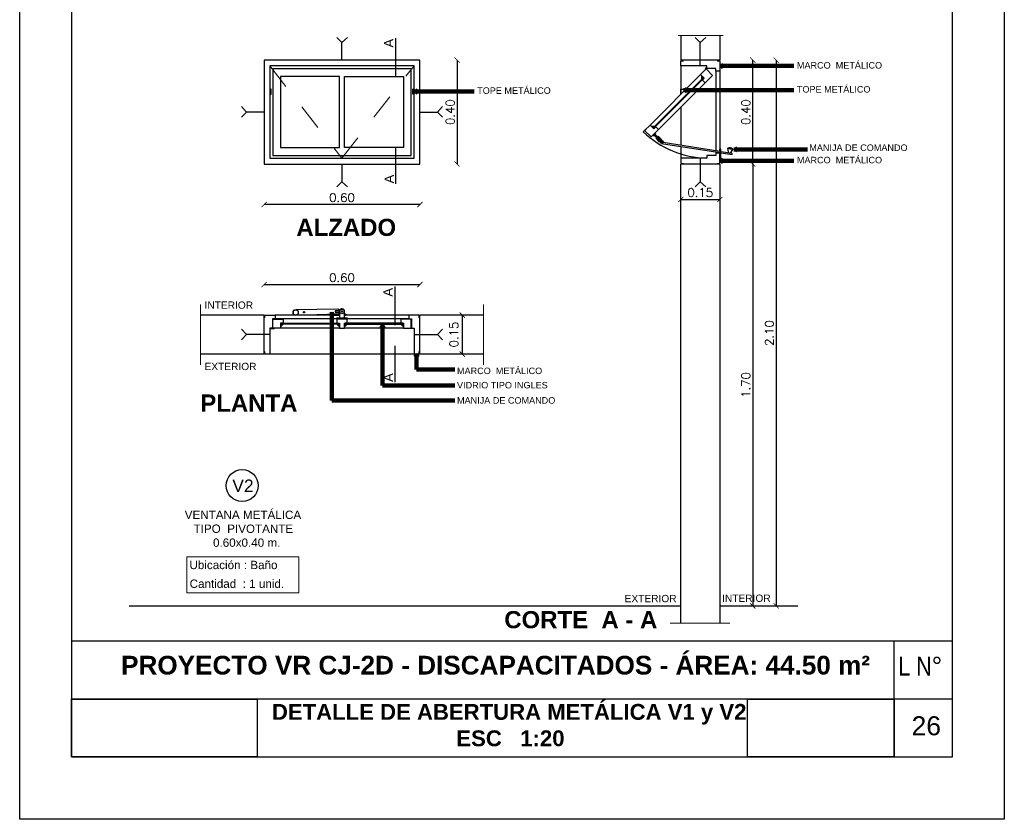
# Model space of a CAD drawing. Header units: millimetres. Extents: x 201 to 840, y 135 to 685.
# Tile 127 of 219: x 433.88 to 437.67, y 178.13 to 181.2. Entities that reach past the tile are written whole.
import ezdxf
from ezdxf.enums import TextEntityAlignment as Align

# ---------------------------------------------------------------- set-up
doc = ezdxf.new("R2010")
doc.units = ezdxf.units.MM
doc.linetypes.add('HIDDEN2', pattern=[0.1875, 0.125, -0.0625])
doc.layers.add('001', color=1, linetype='Continuous', lineweight=5)
for name, color, linetype in [('02', 2, 'Continuous'), ('03', 3, 'Continuous'), ('04', 4, 'Continuous'), ('ABERTURAS', 2, 'Continuous'), ('COTA DETALLE', 1, 'Continuous'), ('LAMINA', 6, 'Continuous'), ('LINEA DE CORTE', 4, 'Continuous'), ('LLAMADAS', 1, 'Continuous'), ('MAMPOSTERIA', 5, 'Continuous'), ('TEXT', 4, 'Continuous'), ('TEXTO DETALLE', 2, 'Continuous'), ('TEXTO LAMINA', 2, 'Continuous'), ('TEXTOS VARIOS', 3, 'Continuous')]:
    doc.layers.add(name, color=color, linetype=linetype)
doc.styles.add('ARIAL', font='arial.ttf', dxfattribs={"height": 0.06})
doc.styles.add('ROMANS', font='romans.shx')
doc.styles.add('STYLE1', font='ARIALUNI.TTF', dxfattribs={"height": 0.09})
doc.dimstyles.new('cota', dxfattribs={"dimscale": 0, "dimtxt": 0.11, "dimasz": 0.15, "dimexe": 0, "dimexo": 1.15, "dimgap": 0, "dimtad": 0, "dimzin": 0, "dimdsep": 46, "dimtxsty": 'STYLE1', "dimblk": 'OPEN90', "dimblk1": 'OPEN90', "dimblk2": 'CLOSEDBLANK', "dimcen": 1, "dimse1": 1, "dimse2": 1, "dimclrd": 1, "dimclre": 1, "dimclrt": 3, "dimadec": 0, "dimazin": 0, "dimtfac": 1, "dimtmove": 2, "dimatfit": 1, "dimldrblk": 'OPEN90', "dimfxl": 1, "dimtolj": 1, "dimtzin": 0, "dimarcsym": 0})
doc.dimstyles.new('COTAS5', dxfattribs={"dimscale": 0, "dimtxt": 0.05, "dimasz": 0.03, "dimexe": 0.18, "dimexo": 0.06, "dimgap": 0.01, "dimtad": 1, "dimzin": 1, "dimdsep": 46, "dimtxsty": 'ROMANS', "dimblk1": 'ARCHTICK', "dimblk2": 'ARCHTICK', "dimsah": 1, "dimcen": 0.2, "dimse1": 1, "dimse2": 1, "dimclrd": 1, "dimclre": 1, "dimclrt": 2, "dimazin": 0, "dimtfac": 3, "dimtmove": 2, "dimatfit": 3, "dimldrblk": 'ARCHTICK', "dimfxl": 1, "dimtolj": 1, "dimtzin": 0, "dimarcsym": 0})
picture_1 = doc.add_image_def('image1.jpg', size_in_pixel=(635, 198))
picture_2 = doc.add_image_def('image2.png', size_in_pixel=(322, 127))
picture_3 = doc.add_image_def('image3.jpg', size_in_pixel=(635, 198))
picture_4 = doc.add_image_def('image4.png', size_in_pixel=(322, 127))

# ---------------------------------------------------------------- blocks, each defined once
blk = doc.blocks.new('_ARCHTICK')
at = {"color": 0, "linetype": 'ByBlock', "const_width": 0.15}
blk.add_lwpolyline([(-0.5, -0.5), (0.5, 0.5)], dxfattribs=at)
blk = doc.blocks.new('*D536')
at = {"layer": 'COTA DETALLE', "color": 1, "ltscale": 0.01}
blk.add_line((436.7035, 180.6465), (436.7035, 181.0465), dxfattribs=at)
at = {"layer": 'DEFPOINTS', "color": 0, "ltscale": 0.01}
for p in [(436.4713, 181.0465), (436.7035, 181.0465), (436.4713, 180.6465)]:
    blk.add_point(p, dxfattribs=at)
at = {"layer": 'COTA DETALLE', "color": 1, "ltscale": 0.01, "xscale": 0.02, "yscale": 0.02, "zscale": 0.02}
for p, rotation in [((436.7035, 181.0465), 90), ((436.7035, 180.6465), 270)]:
    blk.add_blockref('_ARCHTICK', p, dxfattribs=dict(at, rotation=rotation))
at = {"layer": 'COTA DETALLE', "color": 2, "ltscale": 0.01, "insert": (436.677, 180.8465), "char_height": 0.033, "attachment_point": 5, "rotation": 90, "style": 'ROMANS'}
blk.add_mtext('\\A1;0.40', dxfattribs=at)
blk = doc.blocks.new('*D537')
at = {"layer": 'COTA DETALLE', "color": 1, "ltscale": 0.01}
blk.add_line((434.8223, 180.1829), (435.4223, 180.1829), dxfattribs=at)
at = {"layer": 'DEFPOINTS', "color": 0, "ltscale": 0.01}
for p in [(435.4223, 180.1829), (434.8223, 179.9724), (435.4223, 179.9724)]:
    blk.add_point(p, dxfattribs=at)
at = {"layer": 'COTA DETALLE', "color": 1, "ltscale": 0.01, "xscale": 0.02, "yscale": 0.02, "zscale": 0.02, "rotation": 180}
blk.add_blockref('_ARCHTICK', (434.8223, 180.1829), dxfattribs=at)
at = {"layer": 'COTA DETALLE', "color": 1, "ltscale": 0.01, "xscale": 0.02, "yscale": 0.02, "zscale": 0.02}
blk.add_blockref('_ARCHTICK', (435.4223, 180.1829), dxfattribs=at)
at = {"layer": 'COTA DETALLE', "color": 2, "ltscale": 0.01, "insert": (435.1223, 180.2094), "char_height": 0.033, "attachment_point": 5, "style": 'ROMANS'}
blk.add_mtext('\\A1;0.60', dxfattribs=at)
blk = doc.blocks.new('*D538')
at = {"layer": 'COTA DETALLE', "color": 1, "ltscale": 0.01}
blk.add_line((435.5854, 180.0654), (435.5854, 179.9154), dxfattribs=at)
at = {"layer": 'DEFPOINTS', "color": 0, "ltscale": 0.01}
for p in [(435.5447, 180.0654), (435.5447, 179.9154), (435.5854, 179.9154)]:
    blk.add_point(p, dxfattribs=at)
at = {"layer": 'COTA DETALLE', "color": 1, "ltscale": 0.01, "xscale": 0.02, "yscale": 0.02, "zscale": 0.02}
for p, rotation in [((435.5854, 180.0654), 90), ((435.5854, 179.9154), 270)]:
    blk.add_blockref('_ARCHTICK', p, dxfattribs=dict(at, rotation=rotation))
at = {"layer": 'COTA DETALLE', "color": 2, "ltscale": 0.01, "insert": (435.5533, 179.9904), "char_height": 0.033, "attachment_point": 5, "rotation": 90, "style": 'ROMANS'}
blk.add_mtext('\\A1;0.15', dxfattribs=at)
blk = doc.blocks.new('*D542')
at = {"layer": 'COTA DETALLE', "color": 1, "ltscale": 0.01}
blk.add_line((436.7035, 180.6465), (436.7035, 178.9465), dxfattribs=at)
at = {"layer": 'DEFPOINTS', "color": 0, "ltscale": 0.01}
for p in [(436.4713, 180.6465), (436.6203, 178.9465), (436.7035, 178.9465)]:
    blk.add_point(p, dxfattribs=at)
at = {"layer": 'COTA DETALLE', "color": 1, "ltscale": 0.01, "xscale": 0.02, "yscale": 0.02, "zscale": 0.02}
for p, rotation in [((436.7035, 180.6465), 90), ((436.7035, 178.9465), 270)]:
    blk.add_blockref('_ARCHTICK', p, dxfattribs=dict(at, rotation=rotation))
at = {"layer": 'COTA DETALLE', "color": 2, "ltscale": 0.01, "insert": (436.677, 179.7965), "char_height": 0.033, "attachment_point": 5, "rotation": 90, "style": 'ROMANS'}
blk.add_mtext('\\A1;1.70', dxfattribs=at)
blk = doc.blocks.new('*D543')
at = {"layer": 'COTA DETALLE', "color": 1, "ltscale": 0.01}
blk.add_line((436.4267, 180.5102), (436.5767, 180.5102), dxfattribs=at)
at = {"layer": 'DEFPOINTS', "color": 0, "ltscale": 0.01}
for p in [(436.4267, 180.6465), (436.5767, 180.6465), (436.5767, 180.5102)]:
    blk.add_point(p, dxfattribs=at)
at = {"layer": 'COTA DETALLE', "color": 1, "ltscale": 0.01, "xscale": 0.02, "yscale": 0.02, "zscale": 0.02, "rotation": 180}
blk.add_blockref('_ARCHTICK', (436.4267, 180.5102), dxfattribs=at)
at = {"layer": 'COTA DETALLE', "color": 1, "ltscale": 0.01, "xscale": 0.02, "yscale": 0.02, "zscale": 0.02}
blk.add_blockref('_ARCHTICK', (436.5767, 180.5102), dxfattribs=at)
at = {"layer": 'COTA DETALLE', "color": 2, "ltscale": 0.01, "insert": (436.5017, 180.5367), "char_height": 0.033, "attachment_point": 5, "style": 'ROMANS'}
blk.add_mtext('\\A1;0.15', dxfattribs=at)
blk = doc.blocks.new('*D545')
at = {"layer": 'COTA DETALLE', "color": 1, "ltscale": 0.01}
blk.add_line((436.794, 181.0465), (436.794, 178.9465), dxfattribs=at)
at = {"layer": 'DEFPOINTS', "color": 0, "ltscale": 0.01}
for p in [(436.5463, 181.0465), (436.6203, 178.9465), (436.794, 178.9465)]:
    blk.add_point(p, dxfattribs=at)
at = {"layer": 'COTA DETALLE', "color": 1, "ltscale": 0.01, "xscale": 0.02, "yscale": 0.02, "zscale": 0.02}
for p, rotation in [((436.794, 181.0465), 90), ((436.794, 178.9465), 270)]:
    blk.add_blockref('_ARCHTICK', p, dxfattribs=dict(at, rotation=rotation))
at = {"layer": 'COTA DETALLE', "color": 2, "ltscale": 0.01, "insert": (436.7675, 179.9965), "char_height": 0.033, "attachment_point": 5, "rotation": 90, "style": 'ROMANS'}
blk.add_mtext('\\A1;2.10', dxfattribs=at)
blk = doc.blocks.new('_ClosedBlank')
at = {"color": 0, "linetype": 'ByBlock', "lineweight": -2}
for p, q in [((-1, 0.17), (0, 0)), ((-1, 0.17), (-1, -0.17)), ((0, 0), (-1, -0.17))]:
    blk.add_line(p, q, dxfattribs=at)
blk = doc.blocks.new('_OPEN90')
at = {"color": 0, "linetype": 'ByBlock'}
for p, q in [((0, 0), (-1, 0)), ((-0.5, 0.5), (0, 0)), ((0, 0), (-0.5, -0.5))]:
    blk.add_line(p, q, dxfattribs=at)
blk = doc.blocks.new('*D547')
at = {"layer": 'COTA DETALLE', "color": 1, "ltscale": 0.01}
blk.add_line((435.4223, 180.4908), (434.8223, 180.4908), dxfattribs=at)
at = {"layer": 'DEFPOINTS', "color": 0, "ltscale": 0.01}
for p in [(434.8223, 180.6465), (435.4223, 180.6465), (434.8223, 180.4908)]:
    blk.add_point(p, dxfattribs=at)
at = {"layer": 'COTA DETALLE', "color": 1, "ltscale": 0.01, "xscale": 0.02, "yscale": 0.02, "zscale": 0.02, "rotation": 180}
blk.add_blockref('_ARCHTICK', (434.8223, 180.4908), dxfattribs=at)
at = {"layer": 'COTA DETALLE', "color": 1, "ltscale": 0.01, "xscale": 0.02, "yscale": 0.02, "zscale": 0.02}
blk.add_blockref('_ARCHTICK', (435.4223, 180.4908), dxfattribs=at)
at = {"layer": 'COTA DETALLE', "color": 2, "ltscale": 0.01, "insert": (435.1223, 180.5173), "char_height": 0.033, "attachment_point": 5, "style": 'ROMANS'}
blk.add_mtext('\\A1;0.60', dxfattribs=at)
blk = doc.blocks.new('*D548')
at = {"layer": 'COTA DETALLE', "color": 1, "ltscale": 0.01}
blk.add_line((435.5652, 181.0465), (435.5652, 180.6465), dxfattribs=at)
at = {"layer": 'DEFPOINTS', "color": 0, "ltscale": 0.01}
for p in [(435.4223, 181.0465), (435.4223, 180.6465), (435.5652, 180.6465)]:
    blk.add_point(p, dxfattribs=at)
at = {"layer": 'COTA DETALLE', "color": 1, "ltscale": 0.01, "xscale": 0.02, "yscale": 0.02, "zscale": 0.02}
for p, rotation in [((435.5652, 181.0465), 90), ((435.5652, 180.6465), 270)]:
    blk.add_blockref('_ARCHTICK', p, dxfattribs=dict(at, rotation=rotation))
at = {"layer": 'COTA DETALLE', "color": 2, "ltscale": 0.01, "insert": (435.5387, 180.8465), "char_height": 0.033, "attachment_point": 5, "rotation": 90, "style": 'ROMANS'}
blk.add_mtext('\\A1;0.40', dxfattribs=at)

msp = doc.modelspace()

# ---------------------------------------------------------------- linework, layer by layer
msp.add_lwpolyline([(437.6721, 184.2245), (437.6721, 178.1254), (433.8815, 178.1254), (433.8815, 184.2245)], close=True)
at = {"layer": '001', "ltscale": 0.01}
for p, q in [((434.5776, 180.1065), (434.5776, 179.8743)), ((435.6671, 180.1065), (435.6671, 179.8743))]:
    msp.add_line(p, q, dxfattribs=at)
at = {"layer": '001'}
msp.add_line((436.6154, 178.8803), (436.3862, 178.8803), dxfattribs=at)
at = {"layer": '001', "ltscale": 0.01}
msp.add_lwpolyline([(436.5893, 181.141), (436.4165, 181.141)], dxfattribs=at)
at = {"layer": '001', "linetype": 'HIDDEN2', "ltscale": 0.6}
msp.add_lwpolyline([(434.8448, 181.0239), (435.1223, 180.669), (435.3998, 181.0239)], dxfattribs=at)
at = {"layer": '001', "ltscale": 0.01}
msp.add_lwpolyline([(434.5248, 179.1358), (434.9557, 179.1358), (434.9557, 178.9967), (434.5248, 178.9967)], close=True, dxfattribs=at)
at = {"layer": '02', "ltscale": 0.01}
msp.add_circle((434.7379, 179.4094), 0.0613, dxfattribs=at)
at = {"layer": '03', "linetype": 'HIDDEN2', "ltscale": 0.1}
for p, q in [((435.1223, 181.1146), (435.1023, 181.134)), ((435.1223, 181.1146), (435.1433, 181.134)), ((436.5017, 181.1146), (436.4817, 181.134)), ((436.5017, 181.1146), (436.5227, 181.134)), ((435.1223, 181.0465), (435.1223, 181.1146)), ((436.5017, 181.0239), (436.5017, 181.1146)), ((434.7542, 180.8465), (434.7348, 180.8675)), ((435.4904, 180.8465), (435.5098, 180.8675)), ((434.7542, 180.8465), (434.7348, 180.8265)), ((434.8223, 180.8465), (434.7542, 180.8465)), ((435.4223, 180.8465), (435.4904, 180.8465)), ((435.4904, 180.8465), (435.5098, 180.8265)), ((436.5017, 180.669), (436.5017, 180.5784)), ((435.1223, 180.6465), (435.1223, 180.5784)), ((435.1223, 180.5784), (435.1023, 180.559)), ((435.1223, 180.5784), (435.1433, 180.559)), ((436.5017, 180.5784), (436.4817, 180.559)), ((436.5017, 180.5784), (436.5227, 180.559)), ((434.7542, 179.9904), (434.7348, 180.0114)), ((434.7542, 179.9904), (434.7348, 179.9704)), ((434.8448, 179.9904), (434.7542, 179.9904)), ((435.3998, 179.9904), (435.4904, 179.9904)), ((435.4904, 179.9904), (435.5098, 180.0114)), ((435.4904, 179.9904), (435.5098, 179.9704))]:
    msp.add_line(p, q, dxfattribs=at)
at = {"layer": '04', "ltscale": 0.01}
for p, q in [((434.3024, 178.9465), (436.4258, 178.9465)), ((436.5758, 178.9465), (436.8776, 178.9465))]:
    msp.add_line(p, q, dxfattribs=at)
at = {"layer": 'ABERTURAS', "color": 1}
for p, q in [((436.4267, 181.0239), (436.4267, 180.9148)), ((436.5031, 180.9911), (436.3062, 180.7942)), ((436.5617, 181.0039), (436.5617, 180.6971)), ((436.5767, 181.0039), (436.5767, 180.7042)), ((436.5208, 180.9593), (436.3243, 180.7628)), ((436.4267, 180.8653), (436.4267, 180.7183)), ((436.3532, 180.7344), (436.3525, 180.7295)), ((436.3538, 180.7343), (436.3531, 180.7294)), ((436.4267, 180.7143), (436.4267, 180.669)), ((436.6268, 180.7024), (436.607, 180.7055)), ((436.6271, 180.7044), (436.6074, 180.7075)), ((436.5617, 180.6931), (436.5617, 180.689)), ((435.1123, 180.0654), (434.8648, 180.0654)), ((435.1118, 180.0694), (435.1118, 180.0654)), ((435.1236, 180.0818), (435.1205, 180.0779)), ((435.1241, 180.0815), (435.121, 180.0775)), ((435.1334, 180.0654), (435.1323, 180.0654)), ((435.3798, 180.0654), (435.1364, 180.0654)), ((435.1023, 180.0504), (434.8648, 180.0504)), ((435.3798, 180.0504), (435.1423, 180.0504)), ((435.1123, 180.0148), (434.8856, 180.0148)), ((435.359, 180.0148), (435.1323, 180.0148)), ((435.3998, 179.9154), (434.8448, 179.9154))]:
    msp.add_line(p, q, dxfattribs=at)
at = {"layer": 'ABERTURAS'}
for p, q in [((434.8498, 180.9353), (434.8448, 180.9353)), ((434.8498, 180.9153), (434.8448, 180.9153))]:
    msp.add_line(p, q, dxfattribs=at)
at = {"layer": 'ABERTURAS', "color": 3}
for p, q in [((434.8448, 180.9353), (434.8498, 180.9353)), ((435.3998, 180.9353), (435.3948, 180.9353)), ((434.8448, 180.9153), (434.8498, 180.9153)), ((435.3998, 180.9153), (435.3948, 180.9153))]:
    msp.add_line(p, q, dxfattribs=at)
for points in [[(434.8223, 180.6465), (435.4223, 180.6465), (435.4223, 181.0465), (434.8223, 181.0465)], [(434.8448, 180.669), (435.3998, 180.669), (435.3998, 181.0239), (434.8448, 181.0239)]]:
    msp.add_lwpolyline(points, close=True, dxfattribs=at)
for points in [[(436.5667, 181.0439), (436.5767, 181.0439), (436.5767, 181.0039), (436.5617, 181.0039), (436.5617, 181.0139), (436.5267, 181.0139), (436.5267, 181.0239), (436.4267, 181.0239), (436.4267, 181.0439), (436.4367, 181.0439)], [(434.8498, 180.9153), (434.8498, 180.9353)], [(435.3948, 180.9153), (435.3948, 180.9353)], [(436.4269, 180.9153), (436.4269, 180.9353), (436.4469, 180.9353), (436.4269, 180.9153)], [(436.5667, 180.649), (436.5767, 180.649), (436.5767, 180.689), (436.5617, 180.689), (436.5617, 180.679), (436.5267, 180.679), (436.5267, 180.669), (436.4267, 180.669), (436.4267, 180.649), (436.4367, 180.649)], [(434.8248, 180.0554), (434.8248, 180.0654), (434.8648, 180.0654), (434.8648, 180.0504), (434.8548, 180.0504), (434.8548, 180.0154), (434.8448, 180.0154), (434.8448, 179.9154), (434.8248, 179.9154), (434.8248, 179.9254)], [(435.4198, 180.0554), (435.4198, 180.0654), (435.3798, 180.0654), (435.3798, 180.0504), (435.3898, 180.0504), (435.3898, 180.0154), (435.3998, 180.0154), (435.3998, 179.9154), (435.4198, 179.9154), (435.4198, 179.9254)]]:
    msp.add_lwpolyline(points, dxfattribs=at)
at = {"layer": 'ABERTURAS'}
for points in [[(434.8556, 180.6798), (435.389, 180.6798), (435.389, 181.0132), (434.8556, 181.0132)], [(435.1123, 180.9832), (434.8856, 180.9832), (434.8856, 180.7098), (435.1123, 180.7098)], [(435.1323, 180.9832), (435.359, 180.9832), (435.359, 180.7098), (435.1323, 180.7098)], [(436.2818, 180.7707), (436.2924, 180.7813), (436.2928, 180.7809), (436.2822, 180.7703)], [(434.8481, 180.0141), (434.8631, 180.0141), (434.8631, 180.0148), (434.8481, 180.0148)], [(435.3965, 180.0141), (435.3815, 180.0141), (435.3815, 180.0148), (435.3965, 180.0148)]]:
    msp.add_lwpolyline(points, close=True, dxfattribs=at)
for points in [[(436.5491, 180.9876), (436.5208, 180.9593), (436.5102, 180.9699), (436.5172, 180.977), (436.5031, 180.9911), (436.5243, 181.0123), (436.5491, 180.9876)], [(436.507, 180.9731), (436.5133, 180.9795), (436.507, 180.9858), (436.507, 180.9731)], [(436.3123, 180.7508), (436.3406, 180.7791), (436.33, 180.7897), (436.3229, 180.7826), (436.3087, 180.7968), (436.2875, 180.7756), (436.3123, 180.7508)], [(436.3268, 180.7929), (436.3204, 180.7865), (436.314, 180.7929), (436.3268, 180.7929)], [(434.8556, 180.0498), (434.8956, 180.0498), (434.8956, 180.0348), (434.8856, 180.0348), (434.8856, 180.0148), (434.8556, 180.0148), (434.8556, 180.0498)], [(434.8956, 180.0303), (434.8866, 180.0303), (434.8866, 180.0213), (434.8956, 180.0303)], [(435.1323, 180.0348), (435.1423, 180.0348), (435.1423, 180.0498), (435.1023, 180.0498), (435.1023, 180.0348), (435.1123, 180.0348), (435.1123, 180.0148), (435.1323, 180.0148), (435.1323, 180.0348)], [(435.1023, 180.0303), (435.1113, 180.0303), (435.1113, 180.0213), (435.1023, 180.0303)], [(435.1423, 180.0303), (435.1333, 180.0303), (435.1333, 180.0213), (435.1423, 180.0303)], [(435.389, 180.0498), (435.349, 180.0498), (435.349, 180.0348), (435.359, 180.0348), (435.359, 180.0148), (435.389, 180.0148), (435.389, 180.0498)], [(435.349, 180.0303), (435.358, 180.0303), (435.358, 180.0213), (435.349, 180.0303)]]:
    msp.add_lwpolyline(points, dxfattribs=at)
at = {"layer": 'ABERTURAS', "color": 1}
for points in [[(436.5158, 180.977), (436.3229, 180.7841), (436.3208, 180.7862), (436.5137, 180.9791)], [(436.3475, 180.7347), (436.3503, 180.7376), (436.3257, 180.7622), (436.3228, 180.7594)], [(436.3468, 180.7354), (436.344, 180.7326), (436.3312, 180.7453), (436.3341, 180.7482)], [(436.3496, 180.7383), (436.3524, 180.7411), (436.3397, 180.7538), (436.3369, 180.751)], [(434.8866, 180.0338), (435.1113, 180.0338), (435.1113, 180.0308), (434.8866, 180.0308)], [(435.358, 180.0338), (435.1333, 180.0338), (435.1333, 180.0308), (435.358, 180.0308)]]:
    msp.add_lwpolyline(points, close=True, dxfattribs=at)
for points in [[(436.3197, 180.7583), (436.3233, 180.7547), (436.3303, 180.7618), (436.3268, 180.7653)], [(436.3522, 180.726), (436.5767, 180.6907)], [(436.5767, 180.6948), (436.3584, 180.729)], [(436.5812, 180.6941), (436.5812, 180.7042), (436.5762, 180.7042), (436.5762, 180.6949)], [(436.5767, 180.669), (436.5807, 180.669), (436.5807, 180.7032), (436.5767, 180.7032), (436.5767, 180.689)], [(436.5762, 180.6908), (436.5762, 180.689)], [(436.5807, 180.6901), (436.6238, 180.6833), (436.6244, 180.6873), (436.5807, 180.6942)], [(436.5807, 180.689), (436.5812, 180.689), (436.5812, 180.69)], [(435.1123, 180.0694), (435.0925, 180.0694), (435.0925, 180.0654), (435.1123, 180.0654)], [(435.1113, 180.0819), (435.0963, 180.0814), (435.0965, 180.0761), (435.1115, 180.0766)], [(435.1136, 180.0819), (435.0974, 180.0813), (435.0976, 180.0763), (435.1137, 180.0769)], [(435.1123, 180.0769), (435.1123, 180.0548)], [(435.1334, 180.0694), (435.1323, 180.0694)], [(435.1323, 180.0654), (435.1334, 180.0654)], [(435.1364, 180.0654), (435.1375, 180.0654), (435.1375, 180.0694), (435.1364, 180.0694)], [(435.1023, 180.0498), (435.1023, 180.0548), (435.1423, 180.0548), (435.1423, 180.0498)]]:
    msp.add_lwpolyline(points, dxfattribs=at)
for points in [[(436.6184, 180.6882), (436.6268, 180.7024), (436.6271, 180.7044, 0.267949), (436.6074, 180.7075), (436.607, 180.7055), (436.6107, 180.6894)], [(434.9393, 180.0843), (434.9387, 180.0843, 0.414214), (434.9338, 180.0791), (434.9341, 180.0711, 0.414214), (434.9393, 180.0663), (434.9399, 180.0663)], [(435.1113, 180.0819), (435.1113, 180.0833, 0.414214), (435.1061, 180.0881), (434.944, 180.0854)], [(434.944, 180.0654), (435.1067, 180.0701, 0.414214), (435.1115, 180.0753), (435.1115, 180.0766)], [(435.1323, 180.0548), (435.1323, 180.0797, 0.896192), (435.1125, 180.0819, 0.896192)]]:
    msp.add_lwpolyline(points, format="xyb", dxfattribs=at)
at = {"layer": 'ABERTURAS'}
msp.add_circle((436.5242, 181.0149), 0.0025, dxfattribs=at)
at = {"layer": 'ABERTURAS', "color": 1}
for centre, radius in [((436.3532, 180.7319), 0.006), ((436.3532, 180.7319), 0.0025), ((434.944, 180.0754), 0.01), ((434.9763, 180.0765), 0.0025), ((435.1223, 180.0797), 0.009), ((435.1223, 180.0797), 0.0025), ((435.1349, 180.0674), 0.0025)]:
    msp.add_circle(centre, radius, dxfattribs=at)
msp.add_arc((436.5371, 181.0396), 0.3707, 226.4737, 268.3975, dxfattribs=at)
at = {"layer": 'LAMINA', "color": 2, "ltscale": 0.01}
for p, q in [((437.4721, 178.8111), (434.0815, 178.8111)), ((437.2486, 178.3654), (437.2486, 178.8111))]:
    msp.add_line(p, q, dxfattribs=at)
at = {"layer": 'LAMINA'}
msp.add_lwpolyline([(434.0815, 183.9845), (434.0815, 178.3654), (437.4721, 178.3654), (437.4721, 183.9845)], close=True, dxfattribs=at)
at = {"layer": 'LAMINA', "color": 1, "ltscale": 0.01}
msp.add_lwpolyline([(434.0815, 178.5883), (437.4721, 178.5883)], dxfattribs=at)
at = {"layer": 'LINEA DE CORTE'}
for p, q in [((435.3288, 181.131), (435.3288, 180.9814)), ((435.3288, 180.711), (435.3288, 180.5707)), ((435.3255, 180.176), (435.3255, 180.0264)), ((435.3255, 179.9472), (435.3255, 179.8069))]:
    msp.add_line(p, q, dxfattribs=at)
at = {"layer": 'MAMPOSTERIA'}
for p, q in [((436.4267, 181.141), (436.4267, 181.0465)), ((436.5767, 181.141), (436.5767, 181.0465)), ((436.5767, 181.0465), (436.4267, 181.0465)), ((436.5767, 180.6465), (436.4267, 180.6465)), ((436.4267, 178.8803), (436.4267, 180.6465)), ((436.5767, 180.6465), (436.5767, 178.8803)), ((434.8223, 180.0654), (434.5776, 180.0654)), ((434.8223, 179.9154), (434.8223, 180.0654)), ((435.6671, 180.0654), (435.4223, 180.0654)), ((435.4223, 179.9154), (435.4223, 180.0654)), ((434.8223, 179.9154), (434.5776, 179.9154)), ((435.6671, 179.9154), (435.4223, 179.9154))]:
    msp.add_line(p, q, dxfattribs=at)

# ---------------------------------------------------------------- texts
at = {"layer": 'LINEA DE CORTE', "color": 1, "style": 'ARIAL'}
for p in [(435.32, 181.0949), (435.322, 180.572), (435.3171, 180.1365), (435.3188, 179.8082)]:
    msp.add_attdef('A', p, 'LETRA...', height=0.036, rotation=90, dxfattribs=at)
at = {"layer": 'LLAMADAS', "color": 2, "ltscale": 0.01, "style": 'ARIAL'}
for s, p in [('MARCO  METÁLICO ', (437.2113, 181.0065)), ('TOPE METÁLICO', (435.9261, 180.9092)), ('TOPE METÁLICO', (437.157, 180.9141)), ('MANIJA DE COMANDO', (437.2997, 180.6895)), ('MARCO  METÁLICO ', (437.2113, 180.6419)), ('MARCO  METÁLICO ', (435.9027, 179.8309)), ('VIDRIO TIPO INGLES', (435.9144, 179.7758)), ('MANIJA DE COMANDO', (435.9435, 179.7172))]:
    msp.add_text(s, height=0.025, dxfattribs=at).set_placement(p, align=Align.BOTTOM_RIGHT)
at = {"layer": 'TEXT', "char_height": 0.066, "width": 1.646733, "attachment_point": 1, "style": 'ARIAL'}
for s, insert in [('{\\fArial|b1|i0|c0|p34;ALZADO}', (434.9466, 180.436)), ('{\\fArial|b1|i0|c0|p34;PLANTA}', (434.5769, 179.76)), ('{\\fArial|b1|i0|c0|p34;CORTE  A - A}', (435.7472, 178.9266))]:
    msp.add_mtext(s, dxfattribs=dict(at, insert=insert))
at = {"layer": 'TEXTO DETALLE', "ltscale": 3.5, "style": 'ARIAL'}
for s, p in [('INTERIOR', (434.5931, 180.0898)), ('EXTERIOR', (434.5931, 179.8539)), ('EXTERIOR', (436.2105, 178.9608)), ('INTERIOR', (436.5857, 178.9621))]:
    msp.add_text(s, height=0.028, dxfattribs=at).set_placement(p)
at = {"layer": 'TEXTO LAMINA', "color": 4, "style": 'ARIAL'}
msp.add_text('26', height=0.07298, dxfattribs=at).set_placement((437.3151, 178.4488))
at = {"layer": 'TEXTO LAMINA', "attachment_point": 1, "style": 'ARIAL'}
for s, width, insert, char_height in [('{\\fArial|b1|i0|c0|p34;PROYECTO VR CJ-2D - DISCAPACITADOS - ÁREA: 44.50 m²}', 7.224199, (434.2717, 178.7545), 0.072), ('{\\fTechnic|b0|i0|c2|p2;L N°}', 0.539921, (437.2643, 178.7507), 0.072), ('{\\fArial|b1|i0|c0|p34;       DETALLE DE ABERTURA METÁLICA V1 y V2\\P                                     ESC   1:20}', 7.224199, (434.6868, 178.5692), 0.060984)]:
    msp.add_mtext_dynamic_manual_height_columns(s, width=width, gutter_width=12.5, heights=[0], dxfattribs=dict(at, insert=insert, char_height=char_height))
at = {"layer": 'TEXTOS VARIOS', "color": 4, "style": 'ARIAL'}
msp.add_text('V2', height=0.04791, dxfattribs=at).set_placement((434.782, 179.3848), align=Align.RIGHT)
at = {"layer": 'TEXTOS VARIOS', "color": 4, "char_height": 0.032097, "attachment_point": 1, "style": 'ARIAL'}
for s, insert, width in [('\\pi0.088186;VENTANA METÁLICA \\P\\pi0.12225;TIPO  PIVOTANTE\\P\\pi0.17224;  0.60x0.40 m.', (434.4286, 179.313), 0.624722), ('Ubicación : Baño ', (434.535, 179.1201), 1.497856), ('Cantidad  : 1 unid.', (434.5357, 179.0479), 1.497856)]:
    msp.add_mtext(s, dxfattribs=dict(at, insert=insert, width=width))

# ---------------------------------------------------------------- dimensions: what is measured, and where the dimension line sits
at = {"layer": 'COTA DETALLE', "ltscale": 0.01}
for base, p1, p2, picture, middle in [((435.5652, 180.6465), (435.4223, 181.0465), (435.4223, 180.6465), '*D548', (435.5387, 180.8465)), ((436.7035, 181.0465), (436.4713, 180.6465), (436.4713, 181.0465), '*D536', (436.677, 180.8465)), ((436.794, 178.9465), (436.5463, 181.0465), (436.6203, 178.9465), '*D545', (436.7675, 179.9965)), ((436.7035, 178.9465), (436.4713, 180.6465), (436.6203, 178.9465), '*D542', (436.677, 179.7965))]:
    dim = msp.add_linear_dim(base=base, p1=p1, p2=p2, angle=90, dimstyle='COTAS5', override={"dimscale": 1, "dimtxt": 0.033, "dimasz": 0.02, "dimdec": 2, "dimlwd": 65535}, dxfattribs=at)
    dim.commit()
    dim.dimension.update_dxf_attribs({"geometry": picture, "text_midpoint": middle})
for base, p1, p2, picture, middle in [((434.8223, 180.4908), (435.4223, 180.6465), (434.8223, 180.6465), '*D547', (435.1223, 180.5173)), ((436.5767, 180.5102), (436.4267, 180.6465), (436.5767, 180.6465), '*D543', (436.5017, 180.5367)), ((435.4223, 180.1829), (434.8223, 179.9724), (435.4223, 179.9724), '*D537', (435.1223, 180.2094))]:
    dim = msp.add_linear_dim(base=base, p1=p1, p2=p2, dimstyle='COTAS5', override={"dimscale": 1, "dimtxt": 0.033, "dimasz": 0.02, "dimdec": 2, "dimlwd": 65535}, dxfattribs=at)
    dim.commit()
    dim.dimension.update_dxf_attribs({"geometry": picture, "text_midpoint": middle})
dim = msp.add_linear_dim(base=(435.5854, 179.9154), p1=(435.5447, 180.0654), p2=(435.5447, 179.9154), angle=90, dimstyle='COTAS5', override={"dimscale": 1, "dimtxt": 0.033, "dimasz": 0.02, "dimdec": 2, "dimlwd": 65535}, dxfattribs=at)
dim.commit()
dim.dimension.update_dxf_attribs({"geometry": '*D538', "text_midpoint": (435.5533, 179.9904), "dimtype": 160})

# ---------------------------------------------------------------- pictures from other files: only their frames are drawn
image = msp.add_image(picture_1, insert=(434.0815, 178.3654), size_in_units=(0.7146, 0.2228))
image.dxf.flags = 7
image = msp.add_image(picture_2, insert=(436.6836, 178.3654), size_in_units=(0.565, 0.2228))
image.dxf.flags = 7
at = {"layer": '03'}
image = msp.add_image(picture_3, insert=(434.0815, 178.3654), size_in_units=(0.7146, 0.2228), dxfattribs=at)
image.dxf.flags = 7
image = msp.add_image(picture_3, insert=(434.0815, 178.3654), size_in_units=(0.7146, 0.2228), rotation=0, dxfattribs=at)
image.dxf.flags = 7
image = msp.add_image(picture_4, insert=(436.6836, 178.3654), size_in_units=(0.565, 0.2228), dxfattribs=at)
image.dxf.flags = 7
image = msp.add_image(picture_4, insert=(436.6836, 178.3654), size_in_units=(0.565, 0.2228), rotation=0, dxfattribs=at)
image.dxf.flags = 7

# ---------------------------------------------------------------- leaders
at = {"layer": 'LLAMADAS', "ltscale": 0.8}
for points in [[(436.5778, 181.024), (436.8618, 181.024)], [(435.3998, 180.9257), (435.6308, 180.9257)], [(436.4375, 180.9306), (436.8618, 180.9306)], [(436.631, 180.7031), (436.915, 180.7031)], [(436.5778, 180.6587), (436.8618, 180.6587)], [(435.0826, 180.077), (435.0826, 179.7365), (435.557, 179.7365)], [(435.2779, 180.0291), (435.2779, 179.7944), (435.557, 179.7944)], [(435.4095, 179.9172), (435.4095, 179.8564), (435.557, 179.8564)]]:
    msp.add_leader(points, dimstyle='cota', override={"dimscale": 1, "dimasz": 0.02, "dimlwd": 65533}, dxfattribs=at)

doc.saveas('drawing.dxf')
